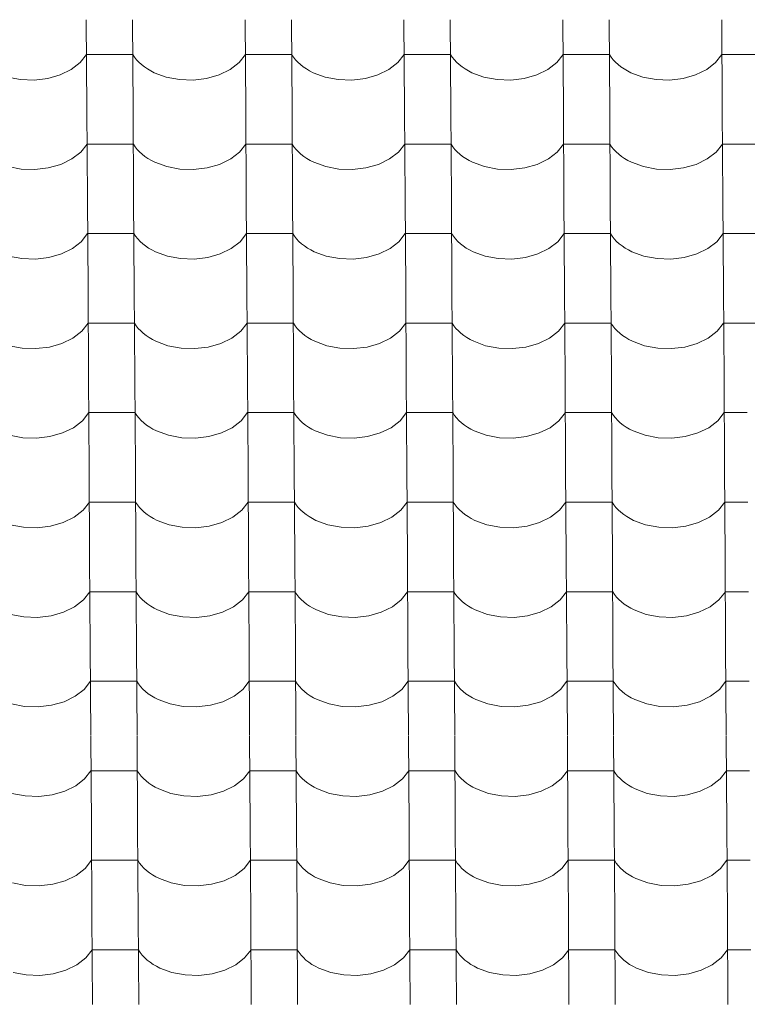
# Model space of a CAD drawing. Header units: millimetres. Extents: x -29001 to 109416, y -1251 to 13451.
# Tile 76 of 163: x -13307 to -12551, y 8009 to 9032. Entities that reach past the tile are written whole.
import ezdxf

# ---------------------------------------------------------------- set-up
doc = ezdxf.new("R2010")
doc.units = ezdxf.units.MM
doc.header["$MEASUREMENT"] = 0
doc.layers.add('POHLED JIŽNÍ_1_Konstrukce - nosné', color=7, linetype='Continuous')
doc.layers.add('POHLED JIŽNÍ_1_Nové_Výplně - Povrchové', color=7, linetype='Continuous')

# ---------------------------------------------------------------- blocks, each defined once
blk = doc.blocks.new('*X1', base_point=(-31394.7, -25864.9))
at = {"layer": 'POHLED JIŽNÍ_1_Nové_Výplně - Povrchové', "color": 21, "linetype": 'Continuous', "lineweight": 20, "true_color": 0xffaaaa}
for p, q in [((-13237.8, 9032.1), (-13237.2, 8939.4)), ((-13189.7, 9032.1), (-13189.1, 8939.4)), ((-13072.8, 9032.1), (-13072.2, 8939.4)), ((-13024.7, 9032.1), (-13024.1, 8939.4)), ((-12907.8, 9032.1), (-12907.2, 8939.4)), ((-12859.7, 9032.1), (-12859.1, 8939.4)), ((-12742.8, 9032.1), (-12742.2, 8939.4)), ((-12694.7, 9032.1), (-12694.1, 8939.4)), ((-12577.8, 9032.1), (-12577.2, 8939.4)), ((-13244.1, 8987.6), (-13237.5, 8995.9)), ((-13213.5, 8995.9), (-13237.5, 8995.9)), ((-13189.5, 8995.9), (-13213.5, 8995.9)), ((-13189.5, 8995.9), (-13187.6, 8993.2)), ((-13187.6, 8993.2), (-13185.5, 8990.5)), ((-13185.5, 8990.5), (-13183.1, 8987.9)), ((-13079.1, 8987.6), (-13072.5, 8995.9)), ((-13048.5, 8995.9), (-13072.5, 8995.9)), ((-13024.5, 8995.9), (-13048.5, 8995.9)), ((-13024.5, 8995.9), (-13022.7, 8993.2)), ((-13022.7, 8993.2), (-13020.5, 8990.5)), ((-13020.5, 8990.5), (-13018.1, 8987.9)), ((-12914.1, 8987.6), (-12907.5, 8995.9)), ((-12883.5, 8995.9), (-12907.5, 8995.9)), ((-12859.5, 8995.9), (-12883.5, 8995.9)), ((-12859.5, 8995.9), (-12857.7, 8993.2)), ((-12857.7, 8993.2), (-12855.5, 8990.5)), ((-12855.5, 8990.5), (-12853.1, 8987.9)), ((-12749.1, 8987.6), (-12742.5, 8995.9)), ((-12718.5, 8995.9), (-12742.5, 8995.9)), ((-12694.5, 8995.9), (-12718.5, 8995.9)), ((-12694.5, 8995.9), (-12692.7, 8993.2)), ((-12692.7, 8993.2), (-12690.5, 8990.5)), ((-12690.5, 8990.5), (-12688.1, 8987.9)), ((-12584.2, 8987.6), (-12577.5, 8995.9)), ((-12553.5, 8995.9), (-12577.5, 8995.9)), ((-12529.5, 8995.9), (-12553.5, 8995.9)), ((-13264.8, 8974.8), (-13253.4, 8980.4)), ((-13253.4, 8980.4), (-13244.1, 8987.6)), ((-13183.1, 8987.9), (-13180.4, 8985.4)), ((-13180.4, 8985.4), (-13177.4, 8983.1)), ((-13177.4, 8983.1), (-13174.2, 8980.9)), ((-13174.2, 8980.9), (-13170.8, 8978.9)), ((-13099.8, 8974.8), (-13088.4, 8980.4)), ((-13088.4, 8980.4), (-13079.1, 8987.6)), ((-13018.1, 8987.9), (-13015.4, 8985.4)), ((-13015.4, 8985.4), (-13012.4, 8983.1)), ((-13012.4, 8983.1), (-13009.2, 8980.9)), ((-13009.2, 8980.9), (-13005.8, 8978.9)), ((-12934.9, 8974.8), (-12923.4, 8980.4)), ((-12923.4, 8980.4), (-12914.1, 8987.6)), ((-12853.1, 8987.9), (-12850.4, 8985.4)), ((-12850.4, 8985.4), (-12847.4, 8983.1)), ((-12847.4, 8983.1), (-12844.2, 8980.9)), ((-12844.2, 8980.9), (-12840.8, 8978.9)), ((-12769.9, 8974.8), (-12758.4, 8980.4)), ((-12758.4, 8980.4), (-12749.1, 8987.6)), ((-12688.1, 8987.9), (-12685.4, 8985.4)), ((-12685.4, 8985.4), (-12682.4, 8983.1)), ((-12682.4, 8983.1), (-12679.2, 8980.9)), ((-12679.2, 8980.9), (-12675.8, 8978.9)), ((-12604.9, 8974.8), (-12593.4, 8980.4)), ((-12593.4, 8980.4), (-12584.2, 8987.6)), ((-13319.7, 8972.5), (-13306, 8969.9)), ((-13306, 8969.9), (-13291.8, 8969.4)), ((-13291.8, 8969.4), (-13277.9, 8971.1)), ((-13277.9, 8971.1), (-13264.8, 8974.8)), ((-13170.8, 8978.9), (-13167.2, 8977)), ((-13167.2, 8977), (-13154.7, 8972.5)), ((-13154.7, 8972.5), (-13141, 8969.9)), ((-13141, 8969.9), (-13126.8, 8969.4)), ((-13126.8, 8969.4), (-13112.9, 8971.1)), ((-13112.9, 8971.1), (-13099.8, 8974.8)), ((-13005.8, 8978.9), (-13002.2, 8977)), ((-13002.2, 8977), (-12989.7, 8972.5)), ((-12989.7, 8972.5), (-12976, 8969.9)), ((-12976, 8969.9), (-12961.9, 8969.4)), ((-12961.9, 8969.4), (-12947.9, 8971.1)), ((-12947.9, 8971.1), (-12934.9, 8974.8)), ((-12840.8, 8978.9), (-12837.2, 8977)), ((-12837.2, 8977), (-12824.7, 8972.5)), ((-12824.7, 8972.5), (-12811, 8969.9)), ((-12811, 8969.9), (-12796.9, 8969.4)), ((-12796.9, 8969.4), (-12782.9, 8971.1)), ((-12782.9, 8971.1), (-12769.9, 8974.8)), ((-12675.8, 8978.9), (-12672.2, 8977)), ((-12672.2, 8977), (-12659.7, 8972.5)), ((-12659.7, 8972.5), (-12646, 8969.9)), ((-12646, 8969.9), (-12631.9, 8969.4)), ((-12631.9, 8969.4), (-12617.9, 8971.1)), ((-12617.9, 8971.1), (-12604.9, 8974.8)), ((-13237.2, 8939.1), (-13236.6, 8846.4)), ((-13189.1, 8939.1), (-13188.6, 8846.4)), ((-13072.2, 8939.1), (-13071.6, 8846.4)), ((-13024.1, 8939.1), (-13023.6, 8846.4)), ((-12907.2, 8939.1), (-12906.6, 8846.4)), ((-12859.1, 8939.1), (-12858.6, 8846.4)), ((-12742.2, 8939.1), (-12741.6, 8846.4)), ((-12694.1, 8939.1), (-12693.6, 8846.4)), ((-12577.2, 8939.1), (-12576.6, 8846.4)), ((-13243.6, 8894.5), (-13236.9, 8902.9)), ((-13212.9, 8902.9), (-13236.9, 8902.9)), ((-13188.9, 8902.9), (-13212.9, 8902.9)), ((-13188.9, 8902.9), (-13187.1, 8900.1)), ((-13187.1, 8900.1), (-13184.9, 8897.4)), ((-13078.6, 8894.5), (-13071.9, 8902.9)), ((-13047.9, 8902.9), (-13071.9, 8902.9)), ((-13023.9, 8902.9), (-13047.9, 8902.9)), ((-13023.9, 8902.9), (-13022.1, 8900.1)), ((-13022.1, 8900.1), (-13019.9, 8897.4)), ((-12913.6, 8894.5), (-12906.9, 8902.9)), ((-12882.9, 8902.9), (-12906.9, 8902.9)), ((-12858.9, 8902.9), (-12882.9, 8902.9)), ((-12858.9, 8902.9), (-12857.1, 8900.1)), ((-12857.1, 8900.1), (-12854.9, 8897.4)), ((-12748.6, 8894.5), (-12742, 8902.9)), ((-12717.9, 8902.9), (-12742, 8902.9)), ((-12693.9, 8902.9), (-12717.9, 8902.9)), ((-12693.9, 8902.9), (-12692.1, 8900.1)), ((-12692.1, 8900.1), (-12689.9, 8897.4)), ((-12583.6, 8894.5), (-12577, 8902.9)), ((-12552.9, 8902.9), (-12577, 8902.9)), ((-12528.9, 8902.9), (-12552.9, 8902.9)), ((-13252.8, 8887.4), (-13243.6, 8894.5)), ((-13184.9, 8897.4), (-13182.5, 8894.9)), ((-13182.5, 8894.9), (-13179.8, 8892.4)), ((-13179.8, 8892.4), (-13176.9, 8890.1)), ((-13176.9, 8890.1), (-13173.7, 8887.9)), ((-13173.7, 8887.9), (-13170.2, 8885.9)), ((-13087.8, 8887.4), (-13078.6, 8894.5)), ((-13019.9, 8897.4), (-13017.5, 8894.9)), ((-13017.5, 8894.9), (-13014.8, 8892.4)), ((-13014.8, 8892.4), (-13011.9, 8890.1)), ((-13011.9, 8890.1), (-13008.7, 8887.9)), ((-13008.7, 8887.9), (-13005.2, 8885.9)), ((-12922.8, 8887.4), (-12913.6, 8894.5)), ((-12854.9, 8897.4), (-12852.5, 8894.9)), ((-12852.5, 8894.9), (-12849.8, 8892.4)), ((-12849.8, 8892.4), (-12846.9, 8890.1)), ((-12846.9, 8890.1), (-12843.7, 8887.9)), ((-12843.7, 8887.9), (-12840.2, 8885.9)), ((-12757.8, 8887.4), (-12748.6, 8894.5)), ((-12689.9, 8897.4), (-12687.5, 8894.9)), ((-12687.5, 8894.9), (-12684.8, 8892.4)), ((-12684.8, 8892.4), (-12681.9, 8890.1)), ((-12681.9, 8890.1), (-12678.7, 8887.9)), ((-12678.7, 8887.9), (-12675.2, 8885.9)), ((-12592.8, 8887.4), (-12583.6, 8894.5)), ((-13319.1, 8879.5), (-13305.4, 8876.9)), ((-13291.3, 8876.4), (-13277.3, 8878.1)), ((-13277.3, 8878.1), (-13264.3, 8881.8)), ((-13264.3, 8881.8), (-13252.8, 8887.4)), ((-13170.2, 8885.9), (-13166.6, 8884)), ((-13166.6, 8884), (-13154.1, 8879.5)), ((-13154.1, 8879.5), (-13140.5, 8876.9)), ((-13126.3, 8876.4), (-13112.3, 8878.1)), ((-13112.3, 8878.1), (-13099.3, 8881.8)), ((-13099.3, 8881.8), (-13087.8, 8887.4)), ((-13005.2, 8885.9), (-13001.6, 8884)), ((-13001.6, 8884), (-12989.1, 8879.5)), ((-12989.1, 8879.5), (-12975.5, 8876.9)), ((-12961.3, 8876.4), (-12947.3, 8878.1)), ((-12947.3, 8878.1), (-12934.3, 8881.8)), ((-12934.3, 8881.8), (-12922.8, 8887.4)), ((-12840.2, 8885.9), (-12836.6, 8884)), ((-12836.6, 8884), (-12824.1, 8879.5)), ((-12824.1, 8879.5), (-12810.5, 8876.9)), ((-12796.3, 8876.4), (-12782.3, 8878.1)), ((-12782.3, 8878.1), (-12769.3, 8881.8)), ((-12769.3, 8881.8), (-12757.8, 8887.4)), ((-12675.2, 8885.9), (-12671.6, 8884)), ((-12671.6, 8884), (-12659.1, 8879.5)), ((-12659.1, 8879.5), (-12645.5, 8876.9)), ((-12631.3, 8876.4), (-12617.3, 8878.1)), ((-12617.3, 8878.1), (-12604.3, 8881.8)), ((-12604.3, 8881.8), (-12592.8, 8887.4)), ((-13305.4, 8876.9), (-13291.3, 8876.4)), ((-13140.5, 8876.9), (-13126.3, 8876.4)), ((-12975.5, 8876.9), (-12961.3, 8876.4)), ((-12810.5, 8876.9), (-12796.3, 8876.4)), ((-12645.5, 8876.9), (-12631.3, 8876.4)), ((-13236.6, 8846.1), (-13236, 8753.4)), ((-13188.6, 8846.1), (-13188, 8753.4)), ((-13071.6, 8846.1), (-13071, 8753.4)), ((-13023.6, 8846.1), (-13023, 8753.4)), ((-12906.6, 8846.1), (-12906, 8753.4)), ((-12858.6, 8846.1), (-12858, 8753.4)), ((-12741.6, 8846.1), (-12741, 8753.4)), ((-12693.6, 8846.1), (-12693, 8753.4)), ((-12576.6, 8846.1), (-12576, 8753.4)), ((-13243, 8801.5), (-13236.4, 8809.9)), ((-13212.3, 8809.9), (-13236.4, 8809.9)), ((-13188.3, 8809.9), (-13212.3, 8809.9)), ((-13188.3, 8809.9), (-13186.5, 8807.1)), ((-13186.5, 8807.1), (-13184.3, 8804.4)), ((-13078, 8801.5), (-13071.4, 8809.9)), ((-13047.3, 8809.9), (-13071.4, 8809.9)), ((-13023.3, 8809.9), (-13047.3, 8809.9)), ((-13023.3, 8809.9), (-13021.5, 8807.1)), ((-13021.5, 8807.1), (-13019.3, 8804.4)), ((-12913, 8801.5), (-12906.4, 8809.9)), ((-12882.3, 8809.9), (-12906.4, 8809.9)), ((-12858.3, 8809.9), (-12882.3, 8809.9)), ((-12858.3, 8809.9), (-12856.5, 8807.1)), ((-12856.5, 8807.1), (-12854.4, 8804.4)), ((-12748, 8801.5), (-12741.4, 8809.9)), ((-12717.4, 8809.9), (-12741.4, 8809.9)), ((-12693.3, 8809.9), (-12717.4, 8809.9)), ((-12693.3, 8809.9), (-12691.5, 8807.1)), ((-12691.5, 8807.1), (-12689.4, 8804.4)), ((-12583, 8801.5), (-12576.4, 8809.9)), ((-12552.4, 8809.9), (-12576.4, 8809.9)), ((-12528.3, 8809.9), (-12552.4, 8809.9)), ((-13252.2, 8794.4), (-13243, 8801.5)), ((-13184.3, 8804.4), (-13181.9, 8801.8)), ((-13181.9, 8801.8), (-13179.2, 8799.4)), ((-13179.2, 8799.4), (-13176.3, 8797.1)), ((-13176.3, 8797.1), (-13173.1, 8794.9)), ((-13087.2, 8794.4), (-13078, 8801.5)), ((-13019.3, 8804.4), (-13016.9, 8801.8)), ((-13016.9, 8801.8), (-13014.2, 8799.4)), ((-13014.2, 8799.4), (-13011.3, 8797.1)), ((-13011.3, 8797.1), (-13008.1, 8794.9)), ((-12922.2, 8794.4), (-12913, 8801.5)), ((-12854.4, 8804.4), (-12851.9, 8801.8)), ((-12851.9, 8801.8), (-12849.2, 8799.4)), ((-12849.2, 8799.4), (-12846.3, 8797.1)), ((-12846.3, 8797.1), (-12843.1, 8794.9)), ((-12757.2, 8794.4), (-12748, 8801.5)), ((-12689.4, 8804.4), (-12686.9, 8801.8)), ((-12686.9, 8801.8), (-12684.2, 8799.4)), ((-12684.2, 8799.4), (-12681.3, 8797.1)), ((-12681.3, 8797.1), (-12678.1, 8794.9)), ((-12592.3, 8794.4), (-12583, 8801.5)), ((-13318.5, 8786.4), (-13304.9, 8783.9)), ((-13276.7, 8785.1), (-13263.7, 8788.8)), ((-13263.7, 8788.8), (-13252.2, 8794.4)), ((-13173.1, 8794.9), (-13169.6, 8792.9)), ((-13169.6, 8792.9), (-13166, 8791)), ((-13166, 8791), (-13153.5, 8786.4)), ((-13153.5, 8786.4), (-13139.9, 8783.9)), ((-13111.7, 8785.1), (-13098.7, 8788.8)), ((-13098.7, 8788.8), (-13087.2, 8794.4)), ((-13008.1, 8794.9), (-13004.7, 8792.9)), ((-13004.7, 8792.9), (-13001, 8791)), ((-13001, 8791), (-12988.5, 8786.4)), ((-12988.5, 8786.4), (-12974.9, 8783.9)), ((-12946.7, 8785.1), (-12933.7, 8788.8)), ((-12933.7, 8788.8), (-12922.2, 8794.4)), ((-12843.1, 8794.9), (-12839.7, 8792.9)), ((-12839.7, 8792.9), (-12836, 8791)), ((-12836, 8791), (-12823.5, 8786.4)), ((-12823.5, 8786.4), (-12809.9, 8783.9)), ((-12781.7, 8785.1), (-12768.7, 8788.8)), ((-12768.7, 8788.8), (-12757.2, 8794.4)), ((-12678.1, 8794.9), (-12674.7, 8792.9)), ((-12674.7, 8792.9), (-12671, 8791)), ((-12671, 8791), (-12658.6, 8786.4)), ((-12658.6, 8786.4), (-12644.9, 8783.9)), ((-12616.7, 8785.1), (-12603.7, 8788.8)), ((-12603.7, 8788.8), (-12592.3, 8794.4)), ((-13304.9, 8783.9), (-13290.7, 8783.4)), ((-13290.7, 8783.4), (-13276.7, 8785.1)), ((-13139.9, 8783.9), (-13125.7, 8783.4)), ((-13125.7, 8783.4), (-13111.7, 8785.1)), ((-12974.9, 8783.9), (-12960.7, 8783.4)), ((-12960.7, 8783.4), (-12946.7, 8785.1)), ((-12809.9, 8783.9), (-12795.7, 8783.4)), ((-12795.7, 8783.4), (-12781.7, 8785.1)), ((-12644.9, 8783.9), (-12630.7, 8783.4)), ((-12630.7, 8783.4), (-12616.7, 8785.1)), ((-13236, 8753.1), (-13235.4, 8660.4)), ((-13188, 8753.1), (-13187.4, 8660.4)), ((-13071, 8753.1), (-13070.4, 8660.4)), ((-13023, 8753.1), (-13022.4, 8660.4)), ((-12906, 8753.1), (-12905.4, 8660.4)), ((-12858, 8753.1), (-12857.4, 8660.4)), ((-12741, 8753.1), (-12740.4, 8660.4)), ((-12693, 8753.1), (-12692.4, 8660.4)), ((-12576, 8753.1), (-12575.4, 8660.4)), ((-13242.4, 8708.5), (-13235.8, 8716.9)), ((-13211.8, 8716.9), (-13235.8, 8716.9)), ((-13187.7, 8716.9), (-13211.8, 8716.9)), ((-13187.7, 8716.9), (-13185.9, 8714.1)), ((-13185.9, 8714.1), (-13183.8, 8711.4)), ((-13077.4, 8708.5), (-13070.8, 8716.9)), ((-13046.8, 8716.9), (-13070.8, 8716.9)), ((-13022.7, 8716.9), (-13046.8, 8716.9)), ((-13022.7, 8716.9), (-13020.9, 8714.1)), ((-13020.9, 8714.1), (-13018.8, 8711.4)), ((-12912.4, 8708.5), (-12905.8, 8716.9)), ((-12881.8, 8716.9), (-12905.8, 8716.9)), ((-12857.8, 8716.9), (-12881.8, 8716.9)), ((-12857.8, 8716.9), (-12855.9, 8714.1)), ((-12855.9, 8714.1), (-12853.8, 8711.4)), ((-12747.4, 8708.5), (-12740.8, 8716.9)), ((-12716.8, 8716.9), (-12740.8, 8716.9)), ((-12692.8, 8716.9), (-12716.8, 8716.9)), ((-12692.8, 8716.9), (-12690.9, 8714.1)), ((-12690.9, 8714.1), (-12688.8, 8711.4)), ((-12582.4, 8708.5), (-12575.8, 8716.9)), ((-12551.8, 8716.9), (-12575.8, 8716.9)), ((-12527.8, 8716.9), (-12551.8, 8716.9)), ((-13251.7, 8701.4), (-13242.4, 8708.5)), ((-13183.8, 8711.4), (-13181.3, 8708.8)), ((-13181.3, 8708.8), (-13178.6, 8706.4)), ((-13178.6, 8706.4), (-13175.7, 8704)), ((-13175.7, 8704), (-13172.5, 8701.9)), ((-13086.7, 8701.4), (-13077.4, 8708.5)), ((-13018.8, 8711.4), (-13016.3, 8708.8)), ((-13016.3, 8708.8), (-13013.6, 8706.4)), ((-13013.6, 8706.4), (-13010.7, 8704)), ((-13010.7, 8704), (-13007.5, 8701.9)), ((-12921.7, 8701.4), (-12912.4, 8708.5)), ((-12853.8, 8711.4), (-12851.3, 8708.8)), ((-12851.3, 8708.8), (-12848.7, 8706.4)), ((-12848.7, 8706.4), (-12845.7, 8704)), ((-12845.7, 8704), (-12842.5, 8701.9)), ((-12756.7, 8701.4), (-12747.4, 8708.5)), ((-12688.8, 8711.4), (-12686.3, 8708.8)), ((-12686.3, 8708.8), (-12683.7, 8706.4)), ((-12683.7, 8706.4), (-12680.7, 8704)), ((-12680.7, 8704), (-12677.5, 8701.9)), ((-12591.7, 8701.4), (-12582.4, 8708.5)), ((-13276.1, 8692), (-13263.1, 8695.8)), ((-13263.1, 8695.8), (-13251.7, 8701.4)), ((-13172.5, 8701.9), (-13169.1, 8699.9)), ((-13169.1, 8699.9), (-13165.4, 8698)), ((-13165.4, 8698), (-13153, 8693.4)), ((-13111.1, 8692), (-13098.1, 8695.8)), ((-13098.1, 8695.8), (-13086.7, 8701.4)), ((-13007.5, 8701.9), (-13004.1, 8699.9)), ((-13004.1, 8699.9), (-13000.4, 8698)), ((-13000.4, 8698), (-12988, 8693.4)), ((-12946.1, 8692), (-12933.1, 8695.8)), ((-12933.1, 8695.8), (-12921.7, 8701.4)), ((-12842.5, 8701.9), (-12839.1, 8699.9)), ((-12839.1, 8699.9), (-12835.4, 8698)), ((-12835.4, 8698), (-12823, 8693.4)), ((-12781.1, 8692), (-12768.1, 8695.8)), ((-12768.1, 8695.8), (-12756.7, 8701.4)), ((-12677.5, 8701.9), (-12674.1, 8699.9)), ((-12674.1, 8699.9), (-12670.4, 8698)), ((-12670.4, 8698), (-12658, 8693.4)), ((-12616.1, 8692), (-12603.1, 8695.8)), ((-12603.1, 8695.8), (-12591.7, 8701.4)), ((-13318, 8693.4), (-13304.3, 8690.8)), ((-13304.3, 8690.8), (-13290.1, 8690.4)), ((-13290.1, 8690.4), (-13276.1, 8692)), ((-13153, 8693.4), (-13139.3, 8690.8)), ((-13139.3, 8690.8), (-13125.1, 8690.4)), ((-13125.1, 8690.4), (-13111.1, 8692)), ((-12988, 8693.4), (-12974.3, 8690.8)), ((-12974.3, 8690.8), (-12960.1, 8690.4)), ((-12960.1, 8690.4), (-12946.1, 8692)), ((-12823, 8693.4), (-12809.3, 8690.8)), ((-12809.3, 8690.8), (-12795.1, 8690.4)), ((-12795.1, 8690.4), (-12781.1, 8692)), ((-12658, 8693.4), (-12644.3, 8690.8)), ((-12644.3, 8690.8), (-12630.1, 8690.4)), ((-12630.1, 8690.4), (-12616.1, 8692)), ((-13235.4, 8660.1), (-13234.8, 8567.4)), ((-13187.4, 8660.1), (-13186.8, 8567.4)), ((-13070.4, 8660.1), (-13069.8, 8567.4)), ((-13022.4, 8660.1), (-13021.8, 8567.4)), ((-12905.4, 8660.1), (-12904.9, 8567.4)), ((-12857.4, 8660.1), (-12856.8, 8567.4)), ((-12740.4, 8660.1), (-12739.9, 8567.4)), ((-12692.4, 8660.1), (-12691.8, 8567.4)), ((-12575.4, 8660.1), (-12574.9, 8567.4)), ((-13241.8, 8615.5), (-13235.2, 8623.9)), ((-13211.2, 8623.9), (-13235.2, 8623.9)), ((-13187.2, 8623.9), (-13211.2, 8623.9)), ((-13187.2, 8623.9), (-13185.3, 8621.1)), ((-13076.8, 8615.5), (-13070.2, 8623.9)), ((-13046.2, 8623.9), (-13070.2, 8623.9)), ((-13022.2, 8623.9), (-13046.2, 8623.9)), ((-13022.2, 8623.9), (-13020.3, 8621.1)), ((-12911.8, 8615.5), (-12905.2, 8623.9)), ((-12881.2, 8623.9), (-12905.2, 8623.9)), ((-12857.2, 8623.9), (-12881.2, 8623.9)), ((-12857.2, 8623.9), (-12855.3, 8621.1)), ((-12746.8, 8615.5), (-12740.2, 8623.9)), ((-12716.2, 8623.9), (-12740.2, 8623.9)), ((-12692.2, 8623.9), (-12716.2, 8623.9)), ((-12692.2, 8623.9), (-12690.3, 8621.1)), ((-12581.8, 8615.5), (-12575.2, 8623.9)), ((-12551.2, 8623.9), (-12575.2, 8623.9)), ((-13251.1, 8608.3), (-13241.8, 8615.5)), ((-13185.3, 8621.1), (-13183.2, 8618.4)), ((-13183.2, 8618.4), (-13180.8, 8615.8)), ((-13180.8, 8615.8), (-13178.1, 8613.4)), ((-13178.1, 8613.4), (-13175.1, 8611)), ((-13086.1, 8608.3), (-13076.8, 8615.5)), ((-13020.3, 8621.1), (-13018.2, 8618.4)), ((-13018.2, 8618.4), (-13015.8, 8615.8)), ((-13015.8, 8615.8), (-13013.1, 8613.4)), ((-13013.1, 8613.4), (-13010.1, 8611)), ((-12921.1, 8608.3), (-12911.8, 8615.5)), ((-12855.3, 8621.1), (-12853.2, 8618.4)), ((-12853.2, 8618.4), (-12850.8, 8615.8)), ((-12850.8, 8615.8), (-12848.1, 8613.4)), ((-12848.1, 8613.4), (-12845.1, 8611)), ((-12756.1, 8608.3), (-12746.8, 8615.5)), ((-12690.3, 8621.1), (-12688.2, 8618.4)), ((-12688.2, 8618.4), (-12685.8, 8615.8)), ((-12685.8, 8615.8), (-12683.1, 8613.4)), ((-12683.1, 8613.4), (-12680.1, 8611)), ((-12591.1, 8608.3), (-12581.8, 8615.5)), ((-13275.6, 8599), (-13262.5, 8602.8)), ((-13262.5, 8602.8), (-13251.1, 8608.3)), ((-13175.1, 8611), (-13171.9, 8608.9)), ((-13171.9, 8608.9), (-13168.5, 8606.8)), ((-13168.5, 8606.8), (-13164.9, 8605)), ((-13164.9, 8605), (-13152.4, 8600.4)), ((-13110.6, 8599), (-13097.5, 8602.8)), ((-13097.5, 8602.8), (-13086.1, 8608.3)), ((-13010.1, 8611), (-13006.9, 8608.9)), ((-13006.9, 8608.9), (-13003.5, 8606.8)), ((-13003.5, 8606.8), (-12999.9, 8605)), ((-12999.9, 8605), (-12987.4, 8600.4)), ((-12945.6, 8599), (-12932.5, 8602.8)), ((-12932.5, 8602.8), (-12921.1, 8608.3)), ((-12845.1, 8611), (-12841.9, 8608.9)), ((-12841.9, 8608.9), (-12838.5, 8606.8)), ((-12838.5, 8606.8), (-12834.9, 8605)), ((-12834.9, 8605), (-12822.4, 8600.4)), ((-12780.6, 8599), (-12767.5, 8602.8)), ((-12767.5, 8602.8), (-12756.1, 8608.3)), ((-12680.1, 8611), (-12676.9, 8608.9)), ((-12676.9, 8608.9), (-12673.5, 8606.8)), ((-12673.5, 8606.8), (-12669.9, 8605)), ((-12669.9, 8605), (-12657.4, 8600.4)), ((-12615.6, 8599), (-12602.5, 8602.8)), ((-12602.5, 8602.8), (-12591.1, 8608.3)), ((-13317.4, 8600.4), (-13303.7, 8597.8)), ((-13303.7, 8597.8), (-13289.5, 8597.4)), ((-13289.5, 8597.4), (-13275.6, 8599)), ((-13152.4, 8600.4), (-13138.7, 8597.8)), ((-13138.7, 8597.8), (-13124.5, 8597.4)), ((-13124.5, 8597.4), (-13110.6, 8599)), ((-12987.4, 8600.4), (-12973.7, 8597.8)), ((-12973.7, 8597.8), (-12959.5, 8597.4)), ((-12959.5, 8597.4), (-12945.6, 8599)), ((-12822.4, 8600.4), (-12808.7, 8597.8)), ((-12808.7, 8597.8), (-12794.5, 8597.4)), ((-12794.5, 8597.4), (-12780.6, 8599)), ((-12657.4, 8600.4), (-12643.7, 8597.8)), ((-12643.7, 8597.8), (-12629.5, 8597.4)), ((-12629.5, 8597.4), (-12615.6, 8599)), ((-13234.8, 8567.1), (-13234.3, 8474.4)), ((-13186.8, 8567.1), (-13186.2, 8474.4)), ((-13069.8, 8567.1), (-13069.3, 8474.4)), ((-13021.8, 8567.1), (-13021.2, 8474.4)), ((-12904.8, 8567.1), (-12904.3, 8474.4)), ((-12856.8, 8567.1), (-12856.2, 8474.4)), ((-12739.9, 8567.1), (-12739.3, 8474.4)), ((-12691.8, 8567.1), (-12691.2, 8474.4)), ((-12574.9, 8567.1), (-12574.3, 8474.4)), ((-13241.2, 8522.5), (-13234.6, 8530.9)), ((-13210.6, 8530.9), (-13234.6, 8530.9)), ((-13186.6, 8530.9), (-13210.6, 8530.9)), ((-13186.6, 8530.9), (-13184.7, 8528.1)), ((-13076.2, 8522.5), (-13069.6, 8530.9)), ((-13045.6, 8530.9), (-13069.6, 8530.9)), ((-13021.6, 8530.9), (-13045.6, 8530.9)), ((-13021.6, 8530.9), (-13019.7, 8528.1)), ((-12911.2, 8522.5), (-12904.6, 8530.9)), ((-12880.6, 8530.9), (-12904.6, 8530.9)), ((-12856.6, 8530.9), (-12880.6, 8530.9)), ((-12856.6, 8530.9), (-12854.7, 8528.1)), ((-12746.2, 8522.5), (-12739.6, 8530.9)), ((-12715.6, 8530.9), (-12739.6, 8530.9)), ((-12691.6, 8530.9), (-12715.6, 8530.9)), ((-12691.6, 8530.9), (-12689.7, 8528.1)), ((-12581.2, 8522.5), (-12574.6, 8530.9)), ((-12550.6, 8530.9), (-12574.6, 8530.9)), ((-13250.5, 8515.3), (-13241.2, 8522.5)), ((-13184.7, 8528.1), (-13182.6, 8525.4)), ((-13182.6, 8525.4), (-13180.2, 8522.8)), ((-13180.2, 8522.8), (-13177.5, 8520.4)), ((-13177.5, 8520.4), (-13174.5, 8518)), ((-13085.5, 8515.3), (-13076.2, 8522.5)), ((-13019.7, 8528.1), (-13017.6, 8525.4)), ((-13017.6, 8525.4), (-13015.2, 8522.8)), ((-13015.2, 8522.8), (-13012.5, 8520.4)), ((-13012.5, 8520.4), (-13009.5, 8518)), ((-12920.5, 8515.3), (-12911.2, 8522.5)), ((-12854.7, 8528.1), (-12852.6, 8525.4)), ((-12852.6, 8525.4), (-12850.2, 8522.8)), ((-12850.2, 8522.8), (-12847.5, 8520.4)), ((-12847.5, 8520.4), (-12844.5, 8518)), ((-12755.5, 8515.3), (-12746.2, 8522.5)), ((-12689.7, 8528.1), (-12687.6, 8525.4)), ((-12687.6, 8525.4), (-12685.2, 8522.8)), ((-12685.2, 8522.8), (-12682.5, 8520.4)), ((-12682.5, 8520.4), (-12679.5, 8518)), ((-12590.5, 8515.3), (-12581.2, 8522.5)), ((-13275, 8506), (-13261.9, 8509.7)), ((-13261.9, 8509.7), (-13250.5, 8515.3)), ((-13174.5, 8518), (-13171.3, 8515.9)), ((-13171.3, 8515.9), (-13167.9, 8513.8)), ((-13167.9, 8513.8), (-13164.3, 8512)), ((-13164.3, 8512), (-13151.8, 8507.4)), ((-13110, 8506), (-13096.9, 8509.7)), ((-13096.9, 8509.7), (-13085.5, 8515.3)), ((-13009.5, 8518), (-13006.3, 8515.9)), ((-13006.3, 8515.9), (-13002.9, 8513.8)), ((-13002.9, 8513.8), (-12999.3, 8512)), ((-12999.3, 8512), (-12986.8, 8507.4)), ((-12945, 8506), (-12931.9, 8509.7)), ((-12931.9, 8509.7), (-12920.5, 8515.3)), ((-12844.5, 8518), (-12841.3, 8515.9)), ((-12841.3, 8515.9), (-12837.9, 8513.8)), ((-12837.9, 8513.8), (-12834.3, 8512)), ((-12834.3, 8512), (-12821.8, 8507.4)), ((-12780, 8506), (-12766.9, 8509.7)), ((-12766.9, 8509.7), (-12755.5, 8515.3)), ((-12679.5, 8518), (-12676.3, 8515.9)), ((-12676.3, 8515.9), (-12672.9, 8513.8)), ((-12672.9, 8513.8), (-12669.3, 8512)), ((-12669.3, 8512), (-12656.8, 8507.4)), ((-12615, 8506), (-12601.9, 8509.7)), ((-12601.9, 8509.7), (-12590.5, 8515.3)), ((-13316.8, 8507.4), (-13303.1, 8504.8)), ((-13303.1, 8504.8), (-13288.9, 8504.4)), ((-13288.9, 8504.4), (-13275, 8506)), ((-13151.8, 8507.4), (-13138.1, 8504.8)), ((-13138.1, 8504.8), (-13123.9, 8504.4)), ((-13123.9, 8504.4), (-13110, 8506)), ((-12986.8, 8507.4), (-12973.1, 8504.8)), ((-12973.1, 8504.8), (-12958.9, 8504.4)), ((-12958.9, 8504.4), (-12945, 8506)), ((-12821.8, 8507.4), (-12808.1, 8504.8)), ((-12808.1, 8504.8), (-12793.9, 8504.4)), ((-12793.9, 8504.4), (-12780, 8506)), ((-12656.8, 8507.4), (-12643.1, 8504.8)), ((-12643.1, 8504.8), (-12629, 8504.4)), ((-12629, 8504.4), (-12615, 8506)), ((-13234.3, 8474), (-13233.7, 8381.4)), ((-13186.2, 8474), (-13185.6, 8381.4)), ((-13069.3, 8474), (-13068.7, 8381.4)), ((-13021.2, 8474), (-13020.6, 8381.4)), ((-12904.3, 8474), (-12903.7, 8381.4)), ((-12856.2, 8474), (-12855.7, 8381.4)), ((-12739.3, 8474), (-12738.7, 8381.4)), ((-12691.2, 8474), (-12690.7, 8381.4)), ((-12574.3, 8474), (-12573.7, 8381.4)), ((-13240.7, 8429.5), (-13234, 8437.9)), ((-13210, 8437.9), (-13234, 8437.9)), ((-13186, 8437.9), (-13210, 8437.9)), ((-13186, 8437.9), (-13184.2, 8435.1)), ((-13075.7, 8429.5), (-13069, 8437.9)), ((-13045, 8437.9), (-13069, 8437.9)), ((-13021, 8437.9), (-13045, 8437.9)), ((-13021, 8437.9), (-13019.2, 8435.1)), ((-12910.7, 8429.5), (-12904, 8437.9)), ((-12880, 8437.9), (-12904, 8437.9)), ((-12856, 8437.9), (-12880, 8437.9)), ((-12856, 8437.9), (-12854.2, 8435.1)), ((-12745.7, 8429.5), (-12739, 8437.9)), ((-12715, 8437.9), (-12739, 8437.9)), ((-12691, 8437.9), (-12715, 8437.9)), ((-12691, 8437.9), (-12689.2, 8435.1)), ((-12580.7, 8429.5), (-12574, 8437.9)), ((-12550, 8437.9), (-12574, 8437.9)), ((-13249.9, 8422.3), (-13240.7, 8429.5)), ((-13184.2, 8435.1), (-13182, 8432.4)), ((-13182, 8432.4), (-13179.6, 8429.8)), ((-13179.6, 8429.8), (-13176.9, 8427.3)), ((-13084.9, 8422.3), (-13075.7, 8429.5)), ((-13019.2, 8435.1), (-13017, 8432.4)), ((-13017, 8432.4), (-13014.6, 8429.8)), ((-13014.6, 8429.8), (-13011.9, 8427.3)), ((-12919.9, 8422.3), (-12910.7, 8429.5)), ((-12854.2, 8435.1), (-12852, 8432.4)), ((-12852, 8432.4), (-12849.6, 8429.8)), ((-12849.6, 8429.8), (-12846.9, 8427.3)), ((-12754.9, 8422.3), (-12745.7, 8429.5)), ((-12689.2, 8435.1), (-12687, 8432.4)), ((-12687, 8432.4), (-12684.6, 8429.8)), ((-12684.6, 8429.8), (-12681.9, 8427.3)), ((-12589.9, 8422.3), (-12580.7, 8429.5)), ((-13261.4, 8416.7), (-13249.9, 8422.3)), ((-13176.9, 8427.3), (-13173.9, 8425)), ((-13173.9, 8425), (-13170.7, 8422.8)), ((-13170.7, 8422.8), (-13167.3, 8420.8)), ((-13167.3, 8420.8), (-13163.7, 8419)), ((-13163.7, 8419), (-13151.2, 8414.4)), ((-13096.4, 8416.7), (-13084.9, 8422.3)), ((-13011.9, 8427.3), (-13008.9, 8425)), ((-13008.9, 8425), (-13005.8, 8422.8)), ((-13005.8, 8422.8), (-13002.3, 8420.8)), ((-13002.3, 8420.8), (-12998.7, 8419)), ((-12998.7, 8419), (-12986.2, 8414.4)), ((-12931.4, 8416.7), (-12919.9, 8422.3)), ((-12846.9, 8427.3), (-12844, 8425)), ((-12844, 8425), (-12840.8, 8422.8)), ((-12840.8, 8422.8), (-12837.3, 8420.8)), ((-12837.3, 8420.8), (-12833.7, 8419)), ((-12833.7, 8419), (-12821.2, 8414.4)), ((-12766.4, 8416.7), (-12754.9, 8422.3)), ((-12681.9, 8427.3), (-12679, 8425)), ((-12679, 8425), (-12675.8, 8422.8)), ((-12675.8, 8422.8), (-12672.3, 8420.8)), ((-12672.3, 8420.8), (-12668.7, 8419)), ((-12668.7, 8419), (-12656.2, 8414.4)), ((-12601.4, 8416.7), (-12589.9, 8422.3)), ((-13316.2, 8414.4), (-13302.5, 8411.8)), ((-13302.5, 8411.8), (-13288.4, 8411.3)), ((-13288.4, 8411.3), (-13274.4, 8413)), ((-13274.4, 8413), (-13261.4, 8416.7)), ((-13151.2, 8414.4), (-13137.5, 8411.8)), ((-13137.5, 8411.8), (-13123.4, 8411.3)), ((-13123.4, 8411.3), (-13109.4, 8413)), ((-13109.4, 8413), (-13096.4, 8416.7)), ((-12986.2, 8414.4), (-12972.5, 8411.8)), ((-12972.5, 8411.8), (-12958.4, 8411.3)), ((-12958.4, 8411.3), (-12944.4, 8413)), ((-12944.4, 8413), (-12931.4, 8416.7)), ((-12821.2, 8414.4), (-12807.5, 8411.8)), ((-12807.5, 8411.8), (-12793.4, 8411.3)), ((-12793.4, 8411.3), (-12779.4, 8413)), ((-12779.4, 8413), (-12766.4, 8416.7)), ((-12656.2, 8414.4), (-12642.6, 8411.8)), ((-12642.6, 8411.8), (-12628.4, 8411.3)), ((-12628.4, 8411.3), (-12614.4, 8413)), ((-12614.4, 8413), (-12601.4, 8416.7)), ((-13233.7, 8381), (-13233.1, 8288.4)), ((-13185.6, 8381), (-13185.1, 8288.4)), ((-13068.7, 8381), (-13068.1, 8288.4)), ((-13020.6, 8381), (-13020.1, 8288.4)), ((-12903.7, 8381), (-12903.1, 8288.4)), ((-12855.7, 8381), (-12855.1, 8288.4)), ((-12738.7, 8381), (-12738.1, 8288.4)), ((-12690.7, 8381), (-12690.1, 8288.4)), ((-12573.7, 8381), (-12573.1, 8288.4)), ((-13249.3, 8329.3), (-13240.1, 8336.5)), ((-13240.1, 8336.5), (-13233.5, 8344.9)), ((-13209.4, 8344.9), (-13233.5, 8344.9)), ((-13185.4, 8344.9), (-13209.4, 8344.9)), ((-13185.4, 8344.9), (-13183.6, 8342.1)), ((-13183.6, 8342.1), (-13181.4, 8339.4)), ((-13181.4, 8339.4), (-13179, 8336.8)), ((-13179, 8336.8), (-13176.3, 8334.3)), ((-13084.3, 8329.3), (-13075.1, 8336.5)), ((-13075.1, 8336.5), (-13068.5, 8344.9)), ((-13044.4, 8344.9), (-13068.5, 8344.9)), ((-13020.4, 8344.9), (-13044.4, 8344.9)), ((-13020.4, 8344.9), (-13018.6, 8342.1)), ((-13018.6, 8342.1), (-13016.4, 8339.4)), ((-13016.4, 8339.4), (-13014, 8336.8)), ((-13014, 8336.8), (-13011.3, 8334.3)), ((-12919.3, 8329.3), (-12910.1, 8336.5)), ((-12910.1, 8336.5), (-12903.5, 8344.9)), ((-12879.4, 8344.9), (-12903.5, 8344.9)), ((-12855.4, 8344.9), (-12879.4, 8344.9)), ((-12855.4, 8344.9), (-12853.6, 8342.1)), ((-12853.6, 8342.1), (-12851.4, 8339.4)), ((-12851.4, 8339.4), (-12849, 8336.8)), ((-12849, 8336.8), (-12846.3, 8334.3)), ((-12754.3, 8329.3), (-12745.1, 8336.5)), ((-12745.1, 8336.5), (-12738.5, 8344.9)), ((-12714.4, 8344.9), (-12738.5, 8344.9)), ((-12690.4, 8344.9), (-12714.4, 8344.9)), ((-12690.4, 8344.9), (-12688.6, 8342.1)), ((-12688.6, 8342.1), (-12686.4, 8339.4)), ((-12686.4, 8339.4), (-12684, 8336.8)), ((-12684, 8336.8), (-12681.3, 8334.3)), ((-12589.3, 8329.3), (-12580.1, 8336.5)), ((-12580.1, 8336.5), (-12573.5, 8344.9)), ((-12549.4, 8344.9), (-12573.5, 8344.9)), ((-13260.8, 8323.7), (-13249.3, 8329.3)), ((-13176.3, 8334.3), (-13173.4, 8332)), ((-13173.4, 8332), (-13170.2, 8329.8)), ((-13170.2, 8329.8), (-13166.7, 8327.8)), ((-13166.7, 8327.8), (-13163.1, 8326)), ((-13163.1, 8326), (-13150.6, 8321.4)), ((-13095.8, 8323.7), (-13084.3, 8329.3)), ((-13011.3, 8334.3), (-13008.4, 8332)), ((-13008.4, 8332), (-13005.2, 8329.8)), ((-13005.2, 8329.8), (-13001.7, 8327.8)), ((-13001.7, 8327.8), (-12998.1, 8326)), ((-12998.1, 8326), (-12985.6, 8321.4)), ((-12930.8, 8323.7), (-12919.3, 8329.3)), ((-12846.3, 8334.3), (-12843.4, 8332)), ((-12843.4, 8332), (-12840.2, 8329.8)), ((-12840.2, 8329.8), (-12836.7, 8327.8)), ((-12836.7, 8327.8), (-12833.1, 8326)), ((-12833.1, 8326), (-12820.6, 8321.4)), ((-12765.8, 8323.7), (-12754.3, 8329.3)), ((-12681.3, 8334.3), (-12678.4, 8332)), ((-12678.4, 8332), (-12675.2, 8329.8)), ((-12675.2, 8329.8), (-12671.7, 8327.8)), ((-12671.7, 8327.8), (-12668.1, 8326)), ((-12668.1, 8326), (-12655.6, 8321.4)), ((-12600.8, 8323.7), (-12589.3, 8329.3)), ((-13315.6, 8321.4), (-13302, 8318.8)), ((-13302, 8318.8), (-13287.8, 8318.3)), ((-13287.8, 8318.3), (-13273.8, 8320)), ((-13273.8, 8320), (-13260.8, 8323.7)), ((-13150.6, 8321.4), (-13137, 8318.8)), ((-13137, 8318.8), (-13122.8, 8318.3)), ((-13122.8, 8318.3), (-13108.8, 8320)), ((-13108.8, 8320), (-13095.8, 8323.7)), ((-12985.6, 8321.4), (-12972, 8318.8)), ((-12972, 8318.8), (-12957.8, 8318.3)), ((-12957.8, 8318.3), (-12943.8, 8320)), ((-12943.8, 8320), (-12930.8, 8323.7)), ((-12820.6, 8321.4), (-12807, 8318.8)), ((-12807, 8318.8), (-12792.8, 8318.3)), ((-12792.8, 8318.3), (-12778.8, 8320)), ((-12778.8, 8320), (-12765.8, 8323.7)), ((-12655.6, 8321.4), (-12642, 8318.8)), ((-12642, 8318.8), (-12627.8, 8318.3)), ((-12627.8, 8318.3), (-12613.8, 8320)), ((-12613.8, 8320), (-12600.8, 8323.7)), ((-13233.1, 8288), (-13232.5, 8195.4)), ((-13185.1, 8288), (-13184.5, 8195.4)), ((-13068.1, 8288), (-13067.5, 8195.4)), ((-13020.1, 8288), (-13019.5, 8195.4)), ((-12903.1, 8288), (-12902.5, 8195.4)), ((-12855.1, 8288), (-12854.5, 8195.4)), ((-12738.1, 8288), (-12737.5, 8195.4)), ((-12690.1, 8288), (-12689.5, 8195.4)), ((-12573.1, 8288), (-12572.5, 8195.4)), ((-13239.5, 8243.5), (-13232.9, 8251.9)), ((-13208.9, 8251.9), (-13232.9, 8251.9)), ((-13184.8, 8251.9), (-13208.9, 8251.9)), ((-13184.8, 8251.9), (-13183, 8249.1)), ((-13183, 8249.1), (-13180.9, 8246.4)), ((-13180.9, 8246.4), (-13178.4, 8243.8)), ((-13178.4, 8243.8), (-13175.7, 8241.3)), ((-13074.5, 8243.5), (-13067.9, 8251.9)), ((-13043.9, 8251.9), (-13067.9, 8251.9)), ((-13019.8, 8251.9), (-13043.9, 8251.9)), ((-13019.8, 8251.9), (-13018, 8249.1)), ((-13018, 8249.1), (-13015.9, 8246.4)), ((-13015.9, 8246.4), (-13013.4, 8243.8)), ((-13013.4, 8243.8), (-13010.7, 8241.3)), ((-12909.5, 8243.5), (-12902.9, 8251.9)), ((-12878.9, 8251.9), (-12902.9, 8251.9)), ((-12854.8, 8251.9), (-12878.9, 8251.9)), ((-12854.8, 8251.9), (-12853, 8249.1)), ((-12853, 8249.1), (-12850.9, 8246.4)), ((-12850.9, 8246.4), (-12848.4, 8243.8)), ((-12848.4, 8243.8), (-12845.7, 8241.3)), ((-12744.5, 8243.5), (-12737.9, 8251.9)), ((-12713.9, 8251.9), (-12737.9, 8251.9)), ((-12689.8, 8251.9), (-12713.9, 8251.9)), ((-12689.8, 8251.9), (-12688, 8249.1)), ((-12688, 8249.1), (-12685.9, 8246.4)), ((-12685.9, 8246.4), (-12683.4, 8243.8)), ((-12683.4, 8243.8), (-12680.7, 8241.3)), ((-12579.5, 8243.5), (-12572.9, 8251.9)), ((-12548.9, 8251.9), (-12572.9, 8251.9)), ((-13260.2, 8230.7), (-13248.8, 8236.3)), ((-13248.8, 8236.3), (-13239.5, 8243.5)), ((-13175.7, 8241.3), (-13172.8, 8239)), ((-13172.8, 8239), (-13169.6, 8236.8)), ((-13169.6, 8236.8), (-13166.2, 8234.8)), ((-13166.2, 8234.8), (-13162.5, 8233)), ((-13095.2, 8230.7), (-13083.8, 8236.3)), ((-13083.8, 8236.3), (-13074.5, 8243.5)), ((-13010.7, 8241.3), (-13007.8, 8239)), ((-13007.8, 8239), (-13004.6, 8236.8)), ((-13004.6, 8236.8), (-13001.2, 8234.8)), ((-13001.2, 8234.8), (-12997.5, 8233)), ((-12930.2, 8230.7), (-12918.8, 8236.3)), ((-12918.8, 8236.3), (-12909.5, 8243.5)), ((-12845.7, 8241.3), (-12842.8, 8239)), ((-12842.8, 8239), (-12839.6, 8236.8)), ((-12839.6, 8236.8), (-12836.2, 8234.8)), ((-12836.2, 8234.8), (-12832.5, 8233)), ((-12765.2, 8230.7), (-12753.8, 8236.3)), ((-12753.8, 8236.3), (-12744.5, 8243.5)), ((-12680.7, 8241.3), (-12677.8, 8239)), ((-12677.8, 8239), (-12674.6, 8236.8)), ((-12674.6, 8236.8), (-12671.2, 8234.8)), ((-12671.2, 8234.8), (-12667.5, 8233)), ((-12600.2, 8230.7), (-12588.8, 8236.3)), ((-12588.8, 8236.3), (-12579.5, 8243.5)), ((-13315.1, 8228.4), (-13301.4, 8225.8)), ((-13301.4, 8225.8), (-13287.2, 8225.3)), ((-13287.2, 8225.3), (-13273.2, 8227)), ((-13273.2, 8227), (-13260.2, 8230.7)), ((-13162.5, 8233), (-13150.1, 8228.4)), ((-13150.1, 8228.4), (-13136.4, 8225.8)), ((-13136.4, 8225.8), (-13122.2, 8225.3)), ((-13122.2, 8225.3), (-13108.2, 8227)), ((-13108.2, 8227), (-13095.2, 8230.7)), ((-12997.5, 8233), (-12985.1, 8228.4)), ((-12985.1, 8228.4), (-12971.4, 8225.8)), ((-12971.4, 8225.8), (-12957.2, 8225.3)), ((-12957.2, 8225.3), (-12943.2, 8227)), ((-12943.2, 8227), (-12930.2, 8230.7)), ((-12832.5, 8233), (-12820.1, 8228.4)), ((-12820.1, 8228.4), (-12806.4, 8225.8)), ((-12806.4, 8225.8), (-12792.2, 8225.3)), ((-12792.2, 8225.3), (-12778.2, 8227)), ((-12778.2, 8227), (-12765.2, 8230.7)), ((-12667.5, 8233), (-12655.1, 8228.4)), ((-12655.1, 8228.4), (-12641.4, 8225.8)), ((-12641.4, 8225.8), (-12627.2, 8225.3)), ((-12627.2, 8225.3), (-12613.2, 8227)), ((-12613.2, 8227), (-12600.2, 8230.7)), ((-13232.5, 8195), (-13231.9, 8102.3)), ((-13184.5, 8195), (-13183.9, 8102.3)), ((-13067.5, 8195), (-13066.9, 8102.3)), ((-13019.5, 8195), (-13018.9, 8102.3)), ((-12902.5, 8195), (-12901.9, 8102.3)), ((-12854.5, 8195), (-12853.9, 8102.3)), ((-12737.5, 8195), (-12736.9, 8102.3)), ((-12689.5, 8195), (-12688.9, 8102.3)), ((-12572.5, 8195), (-12571.9, 8102.3)), ((-13238.9, 8150.5), (-13232.3, 8158.9)), ((-13208.3, 8158.9), (-13232.3, 8158.9)), ((-13184.3, 8158.9), (-13208.3, 8158.9)), ((-13184.3, 8158.9), (-13182.4, 8156.1)), ((-13182.4, 8156.1), (-13180.3, 8153.4)), ((-13180.3, 8153.4), (-13177.9, 8150.8)), ((-13073.9, 8150.5), (-13067.3, 8158.9)), ((-13043.3, 8158.9), (-13067.3, 8158.9)), ((-13019.3, 8158.9), (-13043.3, 8158.9)), ((-13019.3, 8158.9), (-13017.4, 8156.1)), ((-13017.4, 8156.1), (-13015.3, 8153.4)), ((-13015.3, 8153.4), (-13012.9, 8150.8)), ((-12908.9, 8150.5), (-12902.3, 8158.9)), ((-12878.3, 8158.9), (-12902.3, 8158.9)), ((-12854.3, 8158.9), (-12878.3, 8158.9)), ((-12854.3, 8158.9), (-12852.4, 8156.1)), ((-12852.4, 8156.1), (-12850.3, 8153.4)), ((-12850.3, 8153.4), (-12847.9, 8150.8)), ((-12743.9, 8150.5), (-12737.3, 8158.9)), ((-12713.3, 8158.9), (-12737.3, 8158.9)), ((-12689.3, 8158.9), (-12713.3, 8158.9)), ((-12689.3, 8158.9), (-12687.4, 8156.1)), ((-12687.4, 8156.1), (-12685.3, 8153.4)), ((-12685.3, 8153.4), (-12682.9, 8150.8)), ((-12578.9, 8150.5), (-12572.3, 8158.9)), ((-12548.3, 8158.9), (-12572.3, 8158.9)), ((-13259.6, 8137.7), (-13248.2, 8143.3)), ((-13248.2, 8143.3), (-13238.9, 8150.5)), ((-13177.9, 8150.8), (-13175.2, 8148.3)), ((-13175.2, 8148.3), (-13172.2, 8146)), ((-13172.2, 8146), (-13169, 8143.8)), ((-13169, 8143.8), (-13165.6, 8141.8)), ((-13165.6, 8141.8), (-13161.9, 8139.9)), ((-13094.6, 8137.7), (-13083.2, 8143.3)), ((-13083.2, 8143.3), (-13073.9, 8150.5)), ((-13012.9, 8150.8), (-13010.2, 8148.3)), ((-13010.2, 8148.3), (-13007.2, 8146)), ((-13007.2, 8146), (-13004, 8143.8)), ((-13004, 8143.8), (-13000.6, 8141.8)), ((-13000.6, 8141.8), (-12996.9, 8139.9)), ((-12929.6, 8137.7), (-12918.2, 8143.3)), ((-12918.2, 8143.3), (-12908.9, 8150.5)), ((-12847.9, 8150.8), (-12845.2, 8148.3)), ((-12845.2, 8148.3), (-12842.2, 8146)), ((-12842.2, 8146), (-12839, 8143.8)), ((-12839, 8143.8), (-12835.6, 8141.8)), ((-12835.6, 8141.8), (-12832, 8139.9)), ((-12764.6, 8137.7), (-12753.2, 8143.3)), ((-12753.2, 8143.3), (-12743.9, 8150.5)), ((-12682.9, 8150.8), (-12680.2, 8148.3)), ((-12680.2, 8148.3), (-12677.2, 8146)), ((-12677.2, 8146), (-12674, 8143.8)), ((-12674, 8143.8), (-12670.6, 8141.8)), ((-12670.6, 8141.8), (-12667, 8139.9)), ((-12599.6, 8137.7), (-12588.2, 8143.3)), ((-12588.2, 8143.3), (-12578.9, 8150.5)), ((-13314.5, 8135.4), (-13300.8, 8132.8)), ((-13300.8, 8132.8), (-13286.6, 8132.3)), ((-13286.6, 8132.3), (-13272.6, 8134)), ((-13272.6, 8134), (-13259.6, 8137.7)), ((-13161.9, 8139.9), (-13149.5, 8135.4)), ((-13149.5, 8135.4), (-13135.8, 8132.8)), ((-13135.8, 8132.8), (-13121.6, 8132.3)), ((-13121.6, 8132.3), (-13107.7, 8134)), ((-13107.7, 8134), (-13094.6, 8137.7)), ((-12996.9, 8139.9), (-12984.5, 8135.4)), ((-12984.5, 8135.4), (-12970.8, 8132.8)), ((-12970.8, 8132.8), (-12956.6, 8132.3)), ((-12956.6, 8132.3), (-12942.7, 8134)), ((-12942.7, 8134), (-12929.6, 8137.7)), ((-12832, 8139.9), (-12819.5, 8135.4)), ((-12819.5, 8135.4), (-12805.8, 8132.8)), ((-12805.8, 8132.8), (-12791.6, 8132.3)), ((-12791.6, 8132.3), (-12777.7, 8134)), ((-12777.7, 8134), (-12764.6, 8137.7)), ((-12667, 8139.9), (-12654.5, 8135.4)), ((-12654.5, 8135.4), (-12640.8, 8132.8)), ((-12640.8, 8132.8), (-12626.6, 8132.3)), ((-12626.6, 8132.3), (-12612.7, 8134)), ((-12612.7, 8134), (-12599.6, 8137.7)), ((-13231.9, 8102), (-13231.4, 8009.3)), ((-13183.9, 8102), (-13183.3, 8009.3)), ((-13066.9, 8102), (-13066.4, 8009.3)), ((-13018.9, 8102), (-13018.3, 8009.3)), ((-12901.9, 8102), (-12901.4, 8009.3)), ((-12853.9, 8102), (-12853.3, 8009.3)), ((-12736.9, 8102), (-12736.4, 8009.3)), ((-12688.9, 8102), (-12688.3, 8009.3)), ((-12571.9, 8102), (-12571.4, 8009.3)), ((-13238.3, 8057.5), (-13231.7, 8065.9)), ((-13207.7, 8065.9), (-13231.7, 8065.9)), ((-13183.7, 8065.9), (-13207.7, 8065.9)), ((-13183.7, 8065.9), (-13181.8, 8063.1)), ((-13181.8, 8063.1), (-13179.7, 8060.4)), ((-13179.7, 8060.4), (-13177.3, 8057.8)), ((-13073.3, 8057.5), (-13066.7, 8065.9)), ((-13042.7, 8065.9), (-13066.7, 8065.9)), ((-13018.7, 8065.9), (-13042.7, 8065.9)), ((-13018.7, 8065.9), (-13016.8, 8063.1)), ((-13016.8, 8063.1), (-13014.7, 8060.4)), ((-13014.7, 8060.4), (-13012.3, 8057.8)), ((-12908.3, 8057.5), (-12901.7, 8065.9)), ((-12877.7, 8065.9), (-12901.7, 8065.9)), ((-12853.7, 8065.9), (-12877.7, 8065.9)), ((-12853.7, 8065.9), (-12851.8, 8063.1)), ((-12851.8, 8063.1), (-12849.7, 8060.4)), ((-12849.7, 8060.4), (-12847.3, 8057.8)), ((-12743.3, 8057.5), (-12736.7, 8065.9)), ((-12712.7, 8065.9), (-12736.7, 8065.9)), ((-12688.7, 8065.9), (-12712.7, 8065.9)), ((-12688.7, 8065.9), (-12686.8, 8063.1)), ((-12686.8, 8063.1), (-12684.7, 8060.4)), ((-12684.7, 8060.4), (-12682.3, 8057.8)), ((-12578.3, 8057.5), (-12571.7, 8065.9)), ((-12547.7, 8065.9), (-12571.7, 8065.9)), ((-13259, 8044.7), (-13247.6, 8050.3)), ((-13247.6, 8050.3), (-13238.3, 8057.5)), ((-13177.3, 8057.8), (-13174.6, 8055.3)), ((-13174.6, 8055.3), (-13171.6, 8053)), ((-13171.6, 8053), (-13168.4, 8050.8)), ((-13168.4, 8050.8), (-13165, 8048.8)), ((-13094, 8044.7), (-13082.6, 8050.3)), ((-13082.6, 8050.3), (-13073.3, 8057.5)), ((-13012.3, 8057.8), (-13009.6, 8055.3)), ((-13009.6, 8055.3), (-13006.6, 8053)), ((-13006.6, 8053), (-13003.4, 8050.8)), ((-13003.4, 8050.8), (-13000, 8048.8)), ((-12929, 8044.7), (-12917.6, 8050.3)), ((-12917.6, 8050.3), (-12908.3, 8057.5)), ((-12847.3, 8057.8), (-12844.6, 8055.3)), ((-12844.6, 8055.3), (-12841.6, 8053)), ((-12841.6, 8053), (-12838.4, 8050.8)), ((-12838.4, 8050.8), (-12835, 8048.8)), ((-12764, 8044.7), (-12752.6, 8050.3)), ((-12752.6, 8050.3), (-12743.3, 8057.5)), ((-12682.3, 8057.8), (-12679.6, 8055.3)), ((-12679.6, 8055.3), (-12676.6, 8053)), ((-12676.6, 8053), (-12673.4, 8050.8)), ((-12673.4, 8050.8), (-12670, 8048.8)), ((-12599, 8044.7), (-12587.6, 8050.3)), ((-12587.6, 8050.3), (-12578.3, 8057.5)), ((-13313.9, 8042.4), (-13300.2, 8039.8)), ((-13300.2, 8039.8), (-13286, 8039.3)), ((-13286, 8039.3), (-13272.1, 8041)), ((-13272.1, 8041), (-13259, 8044.7)), ((-13165, 8048.8), (-13161.4, 8046.9)), ((-13161.4, 8046.9), (-13148.9, 8042.4)), ((-13148.9, 8042.4), (-13135.2, 8039.8)), ((-13135.2, 8039.8), (-13121, 8039.3)), ((-13121, 8039.3), (-13107.1, 8041)), ((-13107.1, 8041), (-13094, 8044.7)), ((-13000, 8048.8), (-12996.4, 8046.9)), ((-12996.4, 8046.9), (-12983.9, 8042.4)), ((-12983.9, 8042.4), (-12970.2, 8039.8)), ((-12970.2, 8039.8), (-12956, 8039.3)), ((-12956, 8039.3), (-12942.1, 8041)), ((-12942.1, 8041), (-12929, 8044.7)), ((-12835, 8048.8), (-12831.4, 8046.9)), ((-12831.4, 8046.9), (-12818.9, 8042.4)), ((-12818.9, 8042.4), (-12805.2, 8039.8)), ((-12805.2, 8039.8), (-12791, 8039.3)), ((-12791, 8039.3), (-12777.1, 8041)), ((-12777.1, 8041), (-12764, 8044.7)), ((-12670, 8048.8), (-12666.4, 8046.9)), ((-12666.4, 8046.9), (-12653.9, 8042.4)), ((-12653.9, 8042.4), (-12640.2, 8039.8)), ((-12640.2, 8039.8), (-12626, 8039.3)), ((-12626, 8039.3), (-12612.1, 8041)), ((-12612.1, 8041), (-12599, 8044.7))]:
    blk.add_line(p, q, dxfattribs=at)

msp = doc.modelspace()

# ---------------------------------------------------------------- block references
at = {"layer": 'POHLED JIŽNÍ_1_Konstrukce - nosné', "color": 9, "linetype": 'Continuous', "lineweight": 13}
msp.add_blockref('*X1', (-31394.7, -25864.9), dxfattribs=at)

doc.saveas('drawing.dxf')
